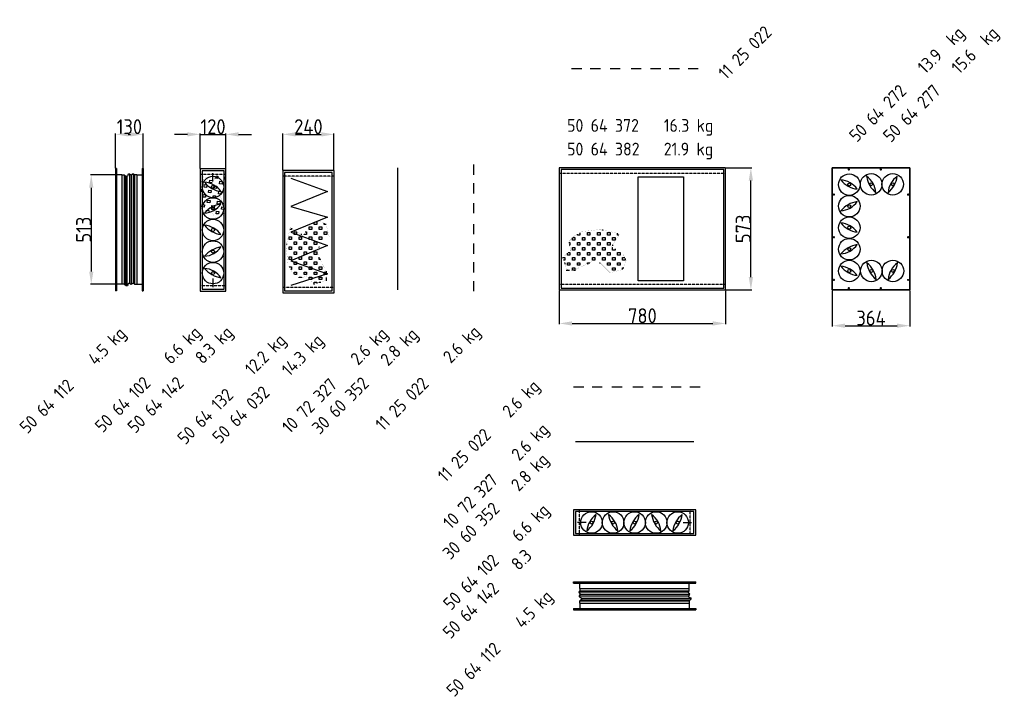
# Model space of a CAD drawing. Extents: x 1965 to 12366, y 538 to 8452.
# Tile 1 of 33: x 1965 to 6582, y 538 to 3710. Entities that reach past the tile are written whole.
import ezdxf

# ---------------------------------------------------------------- set-up
doc = ezdxf.new("R2010")
doc.units = 0
doc.header["$LTSCALE"] = 2
doc.header["$PDMODE"] = 3
doc.header["$PDSIZE"] = 0.5
doc.linetypes.add('HIDDEN', pattern=[0.375, 0.25, -0.125])
doc.layers.get('DEFPOINTS').update_dxf_attribs({"linetype": 'CONTINUOUS'})
for name, color, linetype in [('ARCERING', 181, 'CONTINUOUS'), ('DIMENSIONS', 5, 'CONTINUOUS'), ('HIDDEN', 4, 'HIDDEN'), ('MARK BV', 7, 'CONTINUOUS'), ('TEXT', 5, 'CONTINUOUS')]:
    doc.layers.add(name, color=color, linetype=linetype)
doc.layers.add('Visible', color=7, linetype='CONTINUOUS', lineweight=35)
doc.styles.get("Standard").update_dxf_attribs({"font": 'ISOCP'})
doc.dimstyles.new('STANDARD$0', dxfattribs={"dimscale": 5, "dimtxt": 3, "dimasz": 3, "dimexe": 2, "dimexo": 1, "dimgap": 0.5, "dimtad": 1, "dimdec": 1, "dimdsep": 46, "dimtxsty": 'Standard', "dimcen": -1, "dimclrd": 256, "dimclre": 256, "dimclrt": 256, "dimadec": 0, "dimazin": 0, "dimtfac": 1, "dimtdec": 0, "dimtmove": 0, "dimatfit": 3, "dimfxl": 0, "dimtvp": 0.75, "dimtolj": 1, "dimtzin": 0, "dimarcsym": 0})

# ---------------------------------------------------------------- blocks, each defined once
blk = doc.blocks.new('*D3')
at = {"layer": 'DEFPOINTS', "color": 0}
for p in [(2931.9, 3172.7), (2811.9, 3010.6), (2931.9, 3010.6)]:
    blk.add_point(p, dxfattribs=at)
at = {"layer": 'DIMENSIONS', "lineweight": -2}
for p, q in [((2751.9, 3172.7), (2691.9, 3172.7)), ((2811.9, 3012.6), (2811.9, 3176.7)), ((2811.9, 3172.7), (2931.9, 3172.7)), ((2931.9, 3012.6), (2931.9, 3176.7)), ((2991.9, 3172.7), (3051.9, 3172.7))]:
    blk.add_line(p, q, dxfattribs=at)
at = {"layer": 'DIMENSIONS'}
for points in [[(2751.9, 3182.7), (2751.9, 3162.7), (2811.9, 3172.7)], [(2991.9, 3182.7), (2991.9, 3162.7), (2931.9, 3172.7)]]:
    blk.add_solid(points, dxfattribs=at)
at = {"layer": 'DIMENSIONS', "insert": (2871.9, 3208.7), "char_height": 70, "attachment_point": 5}
blk.add_mtext('\\A1;120', dxfattribs=at)
blk = doc.blocks.new('*D4')
at = {"layer": 'DEFPOINTS', "color": 0}
for p in [(3439.1, 3172.7), (3199.1, 3002.8), (3439.1, 3002.8)]:
    blk.add_point(p, dxfattribs=at)
at = {"layer": 'DIMENSIONS', "lineweight": -2}
for p, q in [((3199.1, 3004.8), (3199.1, 3176.7)), ((3259.1, 3172.7), (3379.1, 3172.7)), ((3439.1, 3004.8), (3439.1, 3176.7))]:
    blk.add_line(p, q, dxfattribs=at)
at = {"layer": 'DIMENSIONS'}
for points in [[(3259.1, 3182.7), (3259.1, 3162.7), (3199.1, 3172.7)], [(3379.1, 3182.7), (3379.1, 3162.7), (3439.1, 3172.7)]]:
    blk.add_solid(points, dxfattribs=at)
at = {"layer": 'DIMENSIONS', "insert": (3319.1, 3208.7), "char_height": 70, "attachment_point": 5}
blk.add_mtext('\\A1;240', dxfattribs=at)
blk = doc.blocks.new('*D30')
at = {"layer": 'DEFPOINTS', "color": 0}
for p in [(4495.4, 2443.2), (5275.4, 2443.2), (5275.4, 2286.2)]:
    blk.add_point(p, dxfattribs=at)
at = {"layer": 'DIMENSIONS', "lineweight": -2}
for p, q in [((4495.4, 2441.2), (4495.4, 2282.2)), ((5275.4, 2441.2), (5275.4, 2282.2)), ((4555.4, 2286.2), (5215.4, 2286.2))]:
    blk.add_line(p, q, dxfattribs=at)
at = {"layer": 'DIMENSIONS'}
for points in [[(4555.4, 2296.2), (4555.4, 2276.2), (4495.4, 2286.2)], [(5215.4, 2296.2), (5215.4, 2276.2), (5275.4, 2286.2)]]:
    blk.add_solid(points, dxfattribs=at)
at = {"layer": 'DIMENSIONS', "insert": (4885.4, 2322.2), "char_height": 70, "attachment_point": 5}
blk.add_mtext('\\A1;780', dxfattribs=at)
blk = doc.blocks.new('*D31')
at = {"layer": 'DEFPOINTS', "color": 0}
for p in [(5275.4, 3016.2), (5394, 3016.2), (5275.4, 2443.2)]:
    blk.add_point(p, dxfattribs=at)
at = {"layer": 'DIMENSIONS', "lineweight": -2}
for p, q in [((5277.4, 3016.2), (5398, 3016.2)), ((5394, 2503.2), (5394, 2956.2)), ((5277.4, 2443.2), (5398, 2443.2))]:
    blk.add_line(p, q, dxfattribs=at)
at = {"layer": 'DIMENSIONS'}
for points in [[(5384, 2956.2), (5404, 2956.2), (5394, 3016.2)], [(5384, 2503.2), (5404, 2503.2), (5394, 2443.2)]]:
    blk.add_solid(points, dxfattribs=at)
at = {"layer": 'DIMENSIONS', "insert": (5358, 2729.7), "char_height": 70, "attachment_point": 5, "rotation": 90}
blk.add_mtext('\\A1;573', dxfattribs=at)
blk = doc.blocks.new('*D32')
at = {"layer": 'DEFPOINTS', "color": 0}
for p in [(2414.6, 2982.7), (2300.8, 2469.7), (2414.6, 2469.7)]:
    blk.add_point(p, dxfattribs=at)
at = {"layer": 'DIMENSIONS', "lineweight": -2}
for p, q in [((2412.6, 2982.7), (2296.8, 2982.7)), ((2300.8, 2922.7), (2300.8, 2529.7)), ((2412.6, 2469.7), (2296.8, 2469.7))]:
    blk.add_line(p, q, dxfattribs=at)
at = {"layer": 'DIMENSIONS'}
for points in [[(2290.8, 2922.7), (2310.8, 2922.7), (2300.8, 2982.7)], [(2290.8, 2529.7), (2310.8, 2529.7), (2300.8, 2469.7)]]:
    blk.add_solid(points, dxfattribs=at)
at = {"layer": 'DIMENSIONS', "insert": (2264.8, 2726.2), "char_height": 70, "attachment_point": 5, "rotation": 90}
blk.add_mtext('\\A1;513', dxfattribs=at)
blk = doc.blocks.new('*D33')
at = {"layer": 'DEFPOINTS', "color": 0}
for p in [(2544.6, 3172.7), (2414.6, 3012.7), (2544.6, 3012.7)]:
    blk.add_point(p, dxfattribs=at)
at = {"layer": 'DIMENSIONS', "lineweight": -2}
for p, q in [((2414.6, 3014.7), (2414.6, 3176.7)), ((2474.6, 3172.7), (2484.6, 3172.7)), ((2544.6, 3014.7), (2544.6, 3176.7))]:
    blk.add_line(p, q, dxfattribs=at)
at = {"layer": 'DIMENSIONS'}
for points in [[(2474.6, 3182.7), (2474.6, 3162.7), (2414.6, 3172.7)], [(2484.6, 3182.7), (2484.6, 3162.7), (2544.6, 3172.7)]]:
    blk.add_solid(points, dxfattribs=at)
at = {"layer": 'DIMENSIONS', "insert": (2479.6, 3208.7), "char_height": 70, "attachment_point": 5}
blk.add_mtext('\\A1;130', dxfattribs=at)
blk = doc.blocks.new('*D50')
at = {"layer": 'DEFPOINTS', "color": 0}
for p in [(5775.4, 2443.2), (6139.4, 2443.2), (6139.4, 2275.5)]:
    blk.add_point(p, dxfattribs=at)
at = {"layer": 'DIMENSIONS', "lineweight": -2}
for p, q in [((5775.4, 2441.2), (5775.4, 2271.5)), ((6139.4, 2441.2), (6139.4, 2271.5)), ((5835.4, 2275.5), (6079.4, 2275.5))]:
    blk.add_line(p, q, dxfattribs=at)
at = {"layer": 'DIMENSIONS'}
for points in [[(5835.4, 2285.5), (5835.4, 2265.5), (5775.4, 2275.5)], [(6079.4, 2285.5), (6079.4, 2265.5), (6139.4, 2275.5)]]:
    blk.add_solid(points, dxfattribs=at)
at = {"layer": 'DIMENSIONS', "insert": (5957.4, 2311.5), "char_height": 70, "attachment_point": 5}
blk.add_mtext('\\A1;364', dxfattribs=at)

msp = doc.modelspace()

# ---------------------------------------------------------------- linework, layer by layer
at = {"layer": 'ARCERING'}
for p, q in [((2821.94, 2962.04), (2820.59, 2950.36)), ((2855.64, 2946.31), (2856.99, 2957.99)), ((2856.99, 2957.99), (2868.67, 2956.65)), ((2881.7, 2966.98), (2881.84, 2968.16)), ((2893.39, 2965.63), (2881.7, 2966.98)), ((2888.3, 2978.06), (2894.73, 2977.31)), ((2894.73, 2977.31), (2893.39, 2965.63)), ((2928.43, 2961.58), (2929.78, 2973.27)), ((2931.91, 2961.18), (2928.43, 2961.58)), ((2929.78, 2973.27), (2931.91, 2973.02)), ((2811.91, 2915.85), (2816.55, 2915.31)), ((2816.55, 2915.31), (2815.2, 2903.63)), ((2820.59, 2950.36), (2818.21, 2950.63)), ((2829.58, 2925.64), (2830.93, 2937.33)), ((2841.26, 2924.3), (2829.58, 2925.64)), ((2830.93, 2937.33), (2842.61, 2935.98)), ((2842.61, 2935.98), (2841.26, 2924.3)), ((2850.25, 2899.58), (2851.6, 2911.26)), ((2851.6, 2911.26), (2863.28, 2909.92)), ((2867.32, 2944.96), (2855.64, 2946.31)), ((2863.28, 2909.92), (2861.93, 2898.23)), ((2876.31, 2920.25), (2877.66, 2931.93)), ((2887.99, 2918.9), (2876.31, 2920.25)), ((2877.66, 2931.93), (2889.34, 2930.58)), ((2889.34, 2930.58), (2887.99, 2918.9)), ((2902.37, 2940.92), (2903.72, 2952.6)), ((2914.05, 2939.57), (2902.37, 2940.92)), ((2903.72, 2952.6), (2915.4, 2951.25)), ((2915.4, 2951.25), (2914.05, 2939.57)), ((2815.2, 2903.63), (2811.91, 2904.01)), ((2824.19, 2878.91), (2825.53, 2890.6)), ((2835.87, 2877.57), (2824.19, 2878.91)), ((2825.53, 2890.6), (2837.22, 2889.25)), ((2837.22, 2889.25), (2835.87, 2877.57)), ((2844.85, 2852.85), (2846.2, 2864.53)), ((2846.2, 2864.53), (2857.88, 2863.19)), ((2861.93, 2898.23), (2850.25, 2899.58)), ((2857.88, 2863.19), (2856.54, 2851.5)), ((2870.91, 2873.52), (2872.26, 2885.2)), ((2882.6, 2872.17), (2870.91, 2873.52)), ((2872.26, 2885.2), (2883.95, 2883.85)), ((2883.95, 2883.85), (2882.6, 2872.17)), ((2896.98, 2894.19), (2898.33, 2905.87)), ((2908.66, 2892.84), (2896.98, 2894.19)), ((2898.33, 2905.87), (2910.01, 2904.52)), ((2910.01, 2904.52), (2908.66, 2892.84)), ((2818.79, 2832.18), (2820.14, 2843.87)), ((2830.47, 2830.84), (2818.79, 2832.18)), ((2820.14, 2843.87), (2831.82, 2842.52)), ((2831.82, 2842.52), (2830.47, 2830.84)), ((2839.77, 2808.84), (2840.81, 2817.8)), ((2840.81, 2817.8), (2852.49, 2816.46)), ((2856.54, 2851.5), (2844.85, 2852.85)), ((2865.52, 2826.79), (2866.87, 2838.47)), ((2877.2, 2825.44), (2865.52, 2826.79)), ((2866.87, 2838.47), (2878.55, 2837.12)), ((2878.55, 2837.12), (2877.2, 2825.44)), ((2891.58, 2847.46), (2892.93, 2859.14)), ((2903.26, 2846.11), (2891.58, 2847.46)), ((2892.93, 2859.14), (2904.61, 2857.79)), ((2904.61, 2857.79), (2903.26, 2846.11)), ((2912.25, 2821.4), (2913.6, 2833.08)), ((2923.93, 2820.05), (2912.25, 2821.4)), ((2913.6, 2833.08), (2923.51, 2831.93)), ((2924.85, 2827.99), (2923.93, 2820.05)), ((2852.49, 2816.46), (2851.81, 2810.54)), ((2886.19, 2800.73), (2887.54, 2812.41)), ((2897.87, 2799.38), (2886.19, 2800.73)), ((2887.54, 2812.41), (2899.22, 2811.06)), ((2899.22, 2811.06), (2897.87, 2799.38))]:
    msp.add_line(p, q, dxfattribs=at)
at = {"layer": 'DIMENSIONS', "const_width": 0.274}
for points in [[(2811.91, 2932.46), (2827.74, 2978.15), (2866.76, 2945.06), (2888.45, 2978.28)], [(2931.91, 2916.69), (2915.54, 2903.7), (2906.06, 2883.36), (2930.03, 2812.71), (2924.07, 2791.96), (2883.68, 2782.33), (2862.27, 2813.39), (2843.84, 2808.37), (2833.27, 2809.59), (2817.69, 2829.25), (2811.91, 2842.77)]]:
    msp.add_lwpolyline(points, dxfattribs=at)
at = {"layer": 'HIDDEN'}
for p, q in [((2931.91, 2984.13), (2811.91, 2984.13)), ((3439.12, 2976.29), (3199.12, 2976.29)), ((5275.44, 2989.69), (4495.44, 2989.69)), ((2811.91, 2464.13), (2931.91, 2464.13)), ((3199.12, 2456.29), (3439.12, 2456.29)), ((4495.44, 2469.69), (5275.44, 2469.69)), ((4588.87, 1412.85), (4588.87, 1292.85)), ((5108.87, 1292.85), (5108.87, 1412.85))]:
    msp.add_line(p, q, dxfattribs=at)
at = {"layer": 'MARK BV'}
for p, q in [((4553.52, 3482.07), (4601.66, 3482.07)), ((4640.4, 3482.07), (4688.54, 3482.07)), ((4733.66, 3482.07), (4781.79, 3482.07)), ((4832.02, 3482.07), (4880.16, 3482.07)), ((4923.31, 3482.07), (4971.44, 3482.07)), ((5010.81, 3482.07), (5058.94, 3482.07)), ((5099.28, 3482.07), (5147.41, 3482.07)), ((2419.58, 3012.71), (2414.58, 3012.71)), ((2414.58, 3012.71), (2414.58, 2439.68)), ((2419.58, 3012.71), (2419.58, 2439.68)), ((2539.58, 3012.71), (2544.58, 3012.71)), ((2539.58, 3012.71), (2539.58, 2439.68)), ((2544.58, 3012.71), (2544.58, 2439.68)), ((2931.91, 3010.63), (2811.91, 3010.63)), ((2811.91, 3010.63), (2811.91, 2437.63)), ((2923.41, 3002.13), (2820.41, 3002.13)), ((2820.41, 3002.13), (2820.41, 2446.13)), ((2923.41, 2446.13), (2923.41, 3002.13)), ((2931.91, 2437.63), (2931.91, 3010.63)), ((3439.12, 3002.79), (3199.12, 3002.79)), ((3199.12, 3002.79), (3199.12, 2429.79)), ((3439.12, 2429.79), (3439.12, 3002.79)), ((3736.14, 3016.19), (3736.14, 2443.19)), ((4093.01, 3030.9), (4093.01, 2982.76)), ((5275.44, 3016.19), (4495.44, 3016.19)), ((4495.44, 3016.19), (4495.44, 2443.19)), ((5266.94, 3007.69), (4503.94, 3007.69)), ((4503.94, 3007.69), (4503.94, 2451.69)), ((5266.94, 2451.69), (5266.94, 3007.69)), ((5275.44, 2443.19), (5275.44, 3016.19)), ((2444.58, 2982.71), (2414.58, 2982.71)), ((2444.58, 2982.71), (2444.58, 2469.68)), ((2444.58, 2982.71), (2455.46, 2982.71)), ((2455.46, 2982.71), (2455.46, 2469.68)), ((2461.2, 2977.54), (2461.2, 2465.51)), ((2468.09, 2975.81), (2468.09, 2461.91)), ((2480.14, 2985.01), (2480.14, 2472.92)), ((2487.61, 2982.13), (2487.61, 2468.82)), ((2497.95, 2986.73), (2497.95, 2474.5)), ((2514.58, 2982.71), (2503.69, 2982.71)), ((2503.69, 2982.71), (2503.69, 2471.72)), ((2514.58, 2982.71), (2544.58, 2982.71)), ((2514.58, 2982.71), (2514.58, 2469.68)), ((2871.64, 2952.11), (2871.64, 2991.27)), ((3430.62, 2994.29), (3207.62, 2994.29)), ((3207.62, 2994.29), (3207.62, 2438.29)), ((3236.81, 2967.02), (3408.23, 2905.24)), ((3430.62, 2438.29), (3430.62, 2994.29)), ((4865.91, 2972.85), (5077.72, 2972.85)), ((4865.91, 2486.52), (4865.91, 2972.85)), ((5077.72, 2972.85), (5077.72, 2486.52)), ((4093.01, 2944.02), (4093.01, 2895.88)), ((3408.23, 2905.24), (3236.81, 2833.85)), ((3236.81, 2833.85), (3408.23, 2784.98)), ((4093.01, 2850.76), (4093.01, 2802.63)), ((3408.23, 2784.98), (3236.81, 2713.59)), ((3240.37, 2727.22), (3231.9, 2727.22)), ((3240.37, 2733.46), (3240.37, 2727.22)), ((3322.69, 2727.22), (3322.69, 2738.98)), ((3322.69, 2738.98), (3334.45, 2738.98)), ((3334.45, 2727.22), (3322.69, 2727.22)), ((3334.45, 2738.98), (3334.45, 2727.22)), ((3346.21, 2750.74), (3346.21, 2760.67)), ((3357.97, 2750.74), (3346.21, 2750.74)), ((3349.86, 2762.5), (3357.97, 2762.5)), ((3357.97, 2762.5), (3357.97, 2750.74)), ((3369.73, 2727.22), (3369.73, 2738.98)), ((3369.73, 2738.98), (3381.49, 2738.98)), ((3381.49, 2727.22), (3369.73, 2727.22)), ((3381.49, 2738.98), (3381.49, 2727.22)), ((3393.25, 2750.74), (3393.25, 2755.85)), ((3401.92, 2750.74), (3393.25, 2750.74)), ((4093.01, 2752.4), (4093.01, 2704.26)), ((4698.29, 2723.99), (4698.29, 2724.62)), ((3228.61, 2680.18), (3228.61, 2691.94)), ((3228.61, 2691.94), (3240.37, 2691.94)), ((3240.37, 2680.18), (3228.61, 2680.18)), ((3236.81, 2713.59), (3408.23, 2651.72)), ((3240.37, 2691.94), (3240.37, 2680.18)), ((3252.13, 2703.7), (3252.13, 2715.46)), ((3252.13, 2715.46), (3263.89, 2715.46)), ((3263.89, 2703.7), (3252.13, 2703.7)), ((3263.89, 2715.46), (3263.89, 2703.7)), ((3275.65, 2680.18), (3275.65, 2691.94)), ((3275.65, 2691.94), (3287.41, 2691.94)), ((3287.41, 2680.18), (3275.65, 2680.18)), ((3286.94, 2702.4), (3286.94, 2706.89)), ((3287.41, 2691.94), (3287.41, 2680.18)), ((3299.17, 2703.7), (3299.17, 2705.37)), ((3310.93, 2703.7), (3299.17, 2703.7)), ((3304.21, 2715.46), (3310.93, 2715.46)), ((3310.93, 2715.46), (3310.93, 2703.7)), ((3322.69, 2680.18), (3322.69, 2691.94)), ((3322.69, 2691.94), (3334.45, 2691.94)), ((3334.45, 2680.18), (3322.69, 2680.18)), ((3334.45, 2691.94), (3334.45, 2680.18)), ((3346.21, 2703.7), (3346.21, 2715.46)), ((3346.21, 2715.46), (3357.97, 2715.46)), ((3357.97, 2703.7), (3346.21, 2703.7)), ((3357.97, 2715.46), (3357.97, 2703.7)), ((3369.73, 2680.18), (3369.73, 2691.94)), ((3369.73, 2691.94), (3381.49, 2691.94)), ((3381.49, 2680.18), (3369.73, 2680.18)), ((3381.49, 2691.94), (3381.49, 2680.18)), ((3393.25, 2703.7), (3393.25, 2715.46)), ((3393.25, 2715.46), (3405.01, 2715.46)), ((3405.01, 2703.7), (3393.25, 2703.7)), ((3405.01, 2715.46), (3405.01, 2703.7)), ((4557.17, 2676.95), (4557.17, 2687.42)), ((4558.46, 2688.71), (4568.93, 2688.71)), ((4568.93, 2688.71), (4568.93, 2676.95)), ((4580.69, 2700.47), (4580.69, 2704.75)), ((4592.45, 2700.47), (4580.69, 2700.47)), ((4592.45, 2711.46), (4592.45, 2700.47)), ((4604.21, 2688.71), (4615.97, 2688.71)), ((4604.21, 2676.95), (4604.21, 2688.71)), ((4615.97, 2688.71), (4615.97, 2676.95)), ((4627.73, 2712.23), (4639.49, 2712.23)), ((4627.73, 2700.47), (4627.73, 2712.23)), ((4639.49, 2700.47), (4627.73, 2700.47)), ((4639.49, 2712.23), (4639.49, 2700.47)), ((4651.25, 2688.71), (4663.01, 2688.71)), ((4651.25, 2676.95), (4651.25, 2688.71)), ((4663.01, 2688.71), (4663.01, 2676.95)), ((4674.77, 2712.23), (4686.53, 2712.23)), ((4674.77, 2700.47), (4674.77, 2712.23)), ((4686.53, 2700.47), (4674.77, 2700.47)), ((4686.53, 2712.23), (4686.53, 2700.47)), ((4701.11, 2723.99), (4698.29, 2723.99)), ((4698.29, 2688.71), (4710.05, 2688.71)), ((4698.29, 2676.95), (4698.29, 2688.71)), ((4710.05, 2688.71), (4710.05, 2676.95)), ((4721.81, 2712.23), (4733.57, 2712.23)), ((4721.81, 2700.47), (4721.81, 2712.23)), ((4733.57, 2700.47), (4721.81, 2700.47)), ((4733.57, 2712.23), (4733.57, 2700.47)), ((4745.33, 2688.71), (4757.09, 2688.71)), ((4745.33, 2676.95), (4745.33, 2688.71)), ((4757.09, 2688.71), (4757.09, 2676.95)), ((4768.85, 2700.47), (4768.85, 2708.95)), ((4775.1, 2700.47), (4768.85, 2700.47)), ((3216.85, 2656.66), (3216.23, 2656.66)), ((3216.85, 2659.48), (3216.85, 2656.66)), ((3228.61, 2633.14), (3228.61, 2644.9)), ((3228.61, 2644.9), (3240.37, 2644.9)), ((3240.37, 2633.14), (3228.61, 2633.14)), ((3408.23, 2651.72), (3236.81, 2580.34)), ((3240.37, 2644.9), (3240.37, 2633.14)), ((3252.13, 2656.66), (3252.13, 2668.42)), ((3252.13, 2668.42), (3263.89, 2668.42)), ((3263.89, 2656.66), (3252.13, 2656.66)), ((3263.89, 2668.42), (3263.89, 2656.66)), ((3275.65, 2633.14), (3275.65, 2644.9)), ((3275.65, 2644.9), (3287.41, 2644.9)), ((3287.41, 2633.14), (3275.65, 2633.14)), ((3287.41, 2644.9), (3287.41, 2633.14)), ((3299.17, 2656.66), (3299.17, 2668.42)), ((3299.17, 2668.42), (3310.93, 2668.42)), ((3310.93, 2656.66), (3299.17, 2656.66)), ((3310.93, 2668.42), (3310.93, 2656.66)), ((3322.69, 2633.14), (3322.69, 2644.9)), ((3322.69, 2644.9), (3334.45, 2644.9)), ((3334.45, 2633.14), (3322.69, 2633.14)), ((3334.45, 2644.9), (3334.45, 2633.14)), ((3346.21, 2656.66), (3346.21, 2668.42)), ((3346.21, 2668.42), (3357.97, 2668.42)), ((3357.97, 2656.66), (3346.21, 2656.66)), ((3357.97, 2668.42), (3357.97, 2656.66)), ((3369.73, 2642.5), (3369.73, 2644.9)), ((3369.73, 2644.9), (3370.53, 2644.9)), ((4093.01, 2661.11), (4093.01, 2612.98)), ((4540.91, 2665.19), (4545.41, 2665.19)), ((4545.41, 2653.43), (4541.93, 2653.43)), ((4545.41, 2665.19), (4545.41, 2653.43)), ((4568.93, 2676.95), (4557.17, 2676.95)), ((4557.17, 2641.67), (4568.93, 2641.67)), ((4557.17, 2629.91), (4557.17, 2641.67)), ((4568.93, 2641.67), (4568.93, 2629.91)), ((4580.69, 2665.19), (4592.45, 2665.19)), ((4580.69, 2653.43), (4580.69, 2665.19)), ((4592.45, 2653.43), (4580.69, 2653.43)), ((4592.45, 2665.19), (4592.45, 2653.43)), ((4615.97, 2676.95), (4604.21, 2676.95)), ((4604.21, 2641.67), (4615.97, 2641.67)), ((4604.21, 2629.91), (4604.21, 2641.67)), ((4615.97, 2641.67), (4615.97, 2629.91)), ((4627.73, 2665.19), (4639.49, 2665.19)), ((4627.73, 2653.43), (4627.73, 2665.19)), ((4639.49, 2653.43), (4627.73, 2653.43)), ((4639.49, 2665.19), (4639.49, 2653.43)), ((4663.01, 2676.95), (4651.25, 2676.95)), ((4651.25, 2641.67), (4663.01, 2641.67)), ((4651.25, 2629.91), (4651.25, 2641.67)), ((4663.01, 2641.67), (4663.01, 2629.91)), ((4674.77, 2665.19), (4686.53, 2665.19)), ((4674.77, 2653.43), (4674.77, 2665.19)), ((4686.53, 2653.43), (4674.77, 2653.43)), ((4686.53, 2665.19), (4686.53, 2653.43)), ((4710.05, 2676.95), (4698.29, 2676.95)), ((4698.29, 2641.67), (4710.05, 2641.67)), ((4698.29, 2629.91), (4698.29, 2641.67)), ((4710.05, 2641.67), (4710.05, 2629.91)), ((4721.81, 2665.19), (4733.57, 2665.19)), ((4721.81, 2653.43), (4721.81, 2665.19)), ((4733.57, 2653.43), (4721.81, 2653.43)), ((4733.57, 2665.19), (4733.57, 2653.43)), ((4744.03, 2653.9), (4748.53, 2653.9)), ((4757.09, 2676.95), (4745.33, 2676.95)), ((4745.33, 2641.67), (4747, 2641.67)), ((4745.33, 2629.91), (4745.33, 2641.67)), ((4757.09, 2636.63), (4757.09, 2629.91)), ((3228.61, 2586.1), (3228.61, 2597.86)), ((3228.61, 2597.86), (3240.37, 2597.86)), ((3240.37, 2586.1), (3228.61, 2586.1)), ((3240.37, 2597.86), (3240.37, 2586.1)), ((3252.13, 2609.62), (3252.13, 2621.38)), ((3252.13, 2621.38), (3263.89, 2621.38)), ((3263.89, 2609.62), (3252.13, 2609.62)), ((3263.89, 2621.38), (3263.89, 2609.62)), ((3275.65, 2586.1), (3275.65, 2597.86)), ((3275.65, 2597.86), (3287.41, 2597.86)), ((3287.41, 2586.1), (3275.65, 2586.1)), ((3287.41, 2597.86), (3287.41, 2586.1)), ((3299.17, 2609.62), (3299.17, 2621.38)), ((3299.17, 2621.38), (3310.93, 2621.38)), ((3310.93, 2609.62), (3299.17, 2609.62)), ((3310.93, 2621.38), (3310.93, 2609.62)), ((3322.69, 2586.1), (3322.69, 2597.86)), ((3322.69, 2597.86), (3334.45, 2597.86)), ((3334.45, 2586.1), (3322.69, 2586.1)), ((3334.45, 2597.86), (3334.45, 2586.1)), ((3346.21, 2609.62), (3346.21, 2621.38)), ((3346.21, 2621.38), (3357.97, 2621.38)), ((3357.97, 2609.62), (3346.21, 2609.62)), ((3357.97, 2621.38), (3357.97, 2609.62)), ((3369.73, 2586.1), (3369.73, 2597.18)), ((3374.98, 2586.1), (3369.73, 2586.1)), ((3375.14, 2585.76), (3375.14, 2589.29)), ((4510.13, 2594.63), (4521.89, 2594.63)), ((4521.89, 2594.63), (4521.89, 2582.87)), ((4533.65, 2606.39), (4533.65, 2615.42)), ((4545.41, 2606.39), (4533.65, 2606.39)), ((4536.77, 2618.15), (4545.41, 2618.15)), ((4545.41, 2618.15), (4545.41, 2606.39)), ((4568.93, 2629.91), (4557.17, 2629.91)), ((4557.17, 2594.63), (4568.93, 2594.63)), ((4557.17, 2582.87), (4557.17, 2594.63)), ((4568.93, 2594.63), (4568.93, 2582.87)), ((4580.69, 2618.15), (4592.45, 2618.15)), ((4580.69, 2606.39), (4580.69, 2618.15)), ((4592.45, 2606.39), (4580.69, 2606.39)), ((4592.45, 2618.15), (4592.45, 2606.39)), ((4615.97, 2629.91), (4604.21, 2629.91)), ((4604.21, 2594.63), (4615.97, 2594.63)), ((4604.21, 2582.87), (4604.21, 2594.63)), ((4615.97, 2594.63), (4615.97, 2582.87)), ((4627.73, 2618.15), (4639.49, 2618.15)), ((4627.73, 2606.39), (4627.73, 2618.15)), ((4639.49, 2606.39), (4627.73, 2606.39)), ((4639.49, 2618.15), (4639.49, 2606.39)), ((4663.01, 2629.91), (4651.25, 2629.91)), ((4651.25, 2594.63), (4663.01, 2594.63)), ((4651.25, 2582.87), (4651.25, 2594.63)), ((4663.01, 2594.63), (4663.01, 2582.87)), ((4674.77, 2618.15), (4686.53, 2618.15)), ((4674.77, 2606.39), (4674.77, 2618.15)), ((4686.53, 2606.39), (4674.77, 2606.39)), ((4686.53, 2618.15), (4686.53, 2606.39)), ((4710.05, 2629.91), (4698.29, 2629.91)), ((4698.29, 2594.63), (4710.05, 2594.63)), ((4698.29, 2582.87), (4698.29, 2594.63)), ((4710.05, 2594.63), (4710.05, 2582.87)), ((4721.81, 2618.15), (4733.57, 2618.15)), ((4721.81, 2606.39), (4721.81, 2618.15)), ((4733.57, 2606.39), (4721.81, 2606.39)), ((4733.57, 2618.15), (4733.57, 2606.39)), ((4757.09, 2629.91), (4745.33, 2629.91)), ((4745.33, 2594.63), (4757.09, 2594.63)), ((4745.33, 2582.87), (4745.33, 2594.63)), ((4757.09, 2594.63), (4757.09, 2582.87)), ((4768.85, 2618.15), (4780.61, 2618.15)), ((4768.85, 2606.39), (4768.85, 2618.15)), ((4780.61, 2606.39), (4768.85, 2606.39)), ((4780.61, 2618.15), (4780.61, 2606.39)), ((4792.37, 2594.63), (4802.3, 2594.63)), ((4792.37, 2582.87), (4792.37, 2594.63)), ((4804.13, 2590.98), (4804.13, 2582.87)), ((3229.38, 2550.82), (3240.37, 2550.82)), ((3236.81, 2580.34), (3408.23, 2518.47)), ((3240.37, 2550.82), (3240.37, 2539.06)), ((3252.13, 2562.58), (3252.13, 2574.34)), ((3252.13, 2574.34), (3263.89, 2574.34)), ((3263.89, 2562.58), (3252.13, 2562.58)), ((3263.89, 2574.34), (3263.89, 2562.58)), ((3275.65, 2539.06), (3275.65, 2550.82)), ((3275.65, 2550.82), (3287.41, 2550.82)), ((3287.41, 2550.82), (3287.41, 2539.06)), ((3299.17, 2562.58), (3299.17, 2574.34)), ((3299.17, 2574.34), (3310.93, 2574.34)), ((3310.93, 2562.58), (3299.17, 2562.58)), ((3310.93, 2574.34), (3310.93, 2562.58)), ((3322.69, 2539.06), (3322.69, 2550.82)), ((3322.69, 2550.82), (3334.45, 2550.82)), ((3334.45, 2550.82), (3334.45, 2539.06)), ((3346.21, 2562.58), (3346.21, 2574.34)), ((3346.21, 2574.34), (3357.97, 2574.34)), ((3357.97, 2562.58), (3346.21, 2562.58)), ((3357.97, 2574.34), (3357.97, 2562.58)), ((3369.73, 2539.06), (3369.73, 2550.82)), ((3369.73, 2550.82), (3381.49, 2550.82)), ((3381.49, 2550.82), (3381.49, 2539.06)), ((4093.01, 2573.61), (4093.01, 2525.48)), ((4521.89, 2582.87), (4514.97, 2582.87)), ((4519.25, 2571.11), (4521.89, 2571.11)), ((4521.89, 2571.11), (4521.89, 2563.86)), ((4533.65, 2571.11), (4545.41, 2571.11)), ((4533.65, 2559.35), (4533.65, 2571.11)), ((4545.41, 2559.35), (4533.65, 2559.35)), ((4545.41, 2571.11), (4545.41, 2559.35)), ((4568.93, 2582.87), (4557.17, 2582.87)), ((4557.17, 2547.59), (4568.93, 2547.59)), ((4557.17, 2535.83), (4557.17, 2547.59)), ((4568.93, 2547.59), (4568.93, 2538.03)), ((4580.69, 2571.11), (4592.45, 2571.11)), ((4580.69, 2559.35), (4580.69, 2571.11)), ((4592.45, 2559.35), (4580.69, 2559.35)), ((4592.45, 2571.11), (4592.45, 2559.35)), ((4615.97, 2582.87), (4604.21, 2582.87)), ((4627.39, 2565.7), (4630.93, 2565.7)), ((4627.73, 2571.11), (4638.81, 2571.11)), ((4627.73, 2565.86), (4627.73, 2571.11)), ((4663.01, 2582.87), (4651.25, 2582.87)), ((4684.14, 2571.11), (4686.53, 2571.11)), ((4686.53, 2571.11), (4686.53, 2570.31)), ((4710.05, 2582.87), (4698.29, 2582.87)), ((4721.81, 2571.11), (4733.57, 2571.11)), ((4721.81, 2559.35), (4721.81, 2571.11)), ((4733.57, 2559.35), (4721.81, 2559.35)), ((4733.57, 2571.11), (4733.57, 2559.35)), ((4757.09, 2582.87), (4745.33, 2582.87)), ((4745.33, 2547.59), (4757.09, 2547.59)), ((4745.33, 2535.83), (4745.33, 2547.59)), ((4757.09, 2547.59), (4757.09, 2535.83)), ((4768.85, 2571.11), (4780.61, 2571.11)), ((4768.85, 2559.35), (4768.85, 2571.11)), ((4780.61, 2559.35), (4768.85, 2559.35)), ((4780.61, 2571.11), (4780.61, 2559.35)), ((4804.13, 2582.87), (4792.37, 2582.87)), ((4792.37, 2547.59), (4797.49, 2547.59)), ((4792.37, 2538.92), (4792.37, 2547.59)), ((2871.64, 2496.16), (2871.64, 2456.99)), ((3240.37, 2539.06), (3236.1, 2539.06)), ((3408.23, 2518.47), (3236.81, 2463.79)), ((3252.13, 2516.83), (3252.13, 2527.3)), ((3252.13, 2527.3), (3263.89, 2527.3)), ((3263.89, 2515.54), (3253.43, 2515.54)), ((3263.89, 2527.3), (3263.89, 2515.54)), ((3287.41, 2539.06), (3275.65, 2539.06)), ((3275.65, 2499.28), (3275.65, 2503.78)), ((3275.65, 2503.78), (3287.41, 2503.78)), ((3287.41, 2503.78), (3287.41, 2500.3)), ((3299.17, 2515.54), (3299.17, 2527.3)), ((3299.17, 2527.3), (3310.93, 2527.3)), ((3310.93, 2515.54), (3299.17, 2515.54)), ((3310.93, 2527.3), (3310.93, 2515.54)), ((3334.45, 2539.06), (3322.69, 2539.06)), ((3322.69, 2495.14), (3322.69, 2503.78)), ((3322.69, 2503.78), (3334.45, 2503.78)), ((3334.45, 2503.78), (3334.45, 2492.02)), ((3346.21, 2515.54), (3346.21, 2527.3)), ((3346.21, 2527.3), (3357.97, 2527.3)), ((3357.97, 2515.54), (3346.21, 2515.54)), ((3357.97, 2527.3), (3357.97, 2515.54)), ((3381.49, 2539.06), (3369.73, 2539.06)), ((3369.73, 2492.02), (3369.73, 2503.78)), ((3369.73, 2503.78), (3381.49, 2503.78)), ((3381.49, 2503.78), (3381.49, 2492.02)), ((3393.25, 2515.54), (3393.25, 2527.3)), ((3393.25, 2527.3), (3402.81, 2527.3)), ((3405.01, 2515.54), (3393.25, 2515.54)), ((3404.54, 2523.65), (3404.54, 2530.49)), ((3404.54, 2486.39), (3404.54, 2501.09)), ((3405.01, 2522.65), (3405.01, 2515.54)), ((4528.03, 2536.3), (4542.73, 2536.3)), ((4564.28, 2535.83), (4557.17, 2535.83)), ((4565.28, 2536.3), (4572.13, 2536.3)), ((4757.09, 2535.83), (4745.33, 2535.83)), ((2444.58, 2469.68), (2414.58, 2469.68)), ((2455.46, 2469.68), (2414.58, 2469.68)), ((2503.69, 2469.68), (2544.58, 2469.68)), ((2514.58, 2469.68), (2544.58, 2469.68)), ((3334.45, 2492.02), (3325.42, 2492.02)), ((3346.21, 2468.5), (3346.21, 2480.26)), ((3346.21, 2480.26), (3357.97, 2480.26)), ((3357.97, 2480.26), (3357.97, 2473.34)), ((3381.49, 2492.02), (3369.73, 2492.02)), ((3369.73, 2477.62), (3369.73, 2480.26)), ((3369.73, 2480.26), (3376.99, 2480.26)), ((4093.01, 2485.14), (4093.01, 2437.01)), ((4503.94, 2451.69), (5266.94, 2451.69)), ((5077.72, 2486.52), (4865.91, 2486.52)), ((2419.58, 2439.68), (2414.58, 2439.68)), ((2539.58, 2439.68), (2544.58, 2439.68)), ((2811.91, 2437.63), (2931.91, 2437.63)), ((2820.41, 2446.13), (2923.41, 2446.13)), ((3199.12, 2429.79), (3439.12, 2429.79)), ((3207.62, 2438.29), (3430.62, 2438.29)), ((4495.44, 2443.19), (5275.44, 2443.19)), ((4562.37, 1988.46), (4610.5, 1988.46)), ((4649.25, 1988.46), (4697.38, 1988.46)), ((4742.5, 1988.46), (4790.64, 1988.46)), ((4840.87, 1988.46), (4889, 1988.46)), ((4932.15, 1988.46), (4980.29, 1988.46)), ((5019.65, 1988.46), (5067.78, 1988.46)), ((5108.12, 1988.46), (5156.26, 1988.46)), ((5126.87, 1730.43), (4570.87, 1730.43)), ((5135.37, 1412.85), (4562.37, 1412.85)), ((4562.37, 1412.85), (4562.37, 1292.85)), ((5126.87, 1404.35), (4570.87, 1404.35)), ((4570.87, 1404.35), (4570.87, 1301.35)), ((5126.87, 1301.35), (5126.87, 1404.35)), ((5135.37, 1292.85), (5135.37, 1412.85)), ((4620.89, 1352.57), (4581.73, 1352.57)), ((5076.84, 1352.57), (5116.01, 1352.57)), ((4562.37, 1292.85), (5135.37, 1292.85)), ((4570.87, 1301.35), (5126.87, 1301.35)), ((4562.37, 1068.84), (4562.37, 1073.84)), ((4562.37, 1073.84), (5135.4, 1073.84)), ((4562.37, 1068.84), (5135.4, 1068.84)), ((4592.37, 1043.84), (4592.37, 1073.84)), ((5105.4, 1043.84), (5105.4, 1073.84)), ((5105.4, 1032.95), (5105.4, 1073.84)), ((5135.4, 1068.84), (5135.4, 1073.84)), ((4588.34, 1027.21), (5100.57, 1027.21)), ((4592.37, 1043.84), (5105.4, 1043.84)), ((4592.37, 1043.84), (4592.37, 1032.95)), ((4592.37, 1032.95), (5103.35, 1032.95)), ((4592.94, 1016.87), (5106.25, 1016.87)), ((4590.07, 1009.41), (5102.15, 1009.41)), ((4592.37, 973.84), (4592.37, 984.73)), ((4592.37, 984.73), (5105.4, 984.73)), ((4592.37, 973.84), (4592.37, 943.84)), ((4592.37, 973.84), (5105.4, 973.84)), ((4597.54, 990.46), (5109.57, 990.46)), ((4599.26, 997.35), (5113.16, 997.35)), ((5105.4, 984.73), (5105.4, 943.84)), ((5105.4, 973.84), (5105.4, 943.84)), ((4562.37, 948.84), (4562.37, 943.84)), ((4562.37, 948.84), (5135.4, 948.84)), ((4562.37, 943.84), (5135.4, 943.84)), ((5135.4, 948.84), (5135.4, 943.84))]:
    msp.add_line(p, q, dxfattribs=at)
at = {"layer": 'MARK BV', "const_width": 0.392}
for points in [[(3269.67, 2499.28), (3244.33, 2524.63), (3224.07, 2560.12), (3213.93, 2646.32), (3234.2, 2737.58), (3295, 2697.02), (3320.34, 2747.72), (3360.87, 2768.01), (3401.41, 2752.79), (3416.61, 2691.95), (3371.01, 2646.32), (3360.87, 2615.9), (3406.47, 2519.56), (3401.41, 2489.14), (3345.67, 2468.86), (3310.2, 2509.42), (3284.87, 2499.28)], [(4540.91, 2671.18), (4566.27, 2696.51), (4601.76, 2716.78), (4687.95, 2726.91), (4779.22, 2706.64), (4738.65, 2645.84), (4789.36, 2620.51), (4809.64, 2579.97), (4794.43, 2539.44), (4733.58, 2524.24), (4687.95, 2569.84), (4657.53, 2579.97), (4561.19, 2534.37), (4530.77, 2539.44), (4510.49, 2595.17), (4551.05, 2630.64), (4540.91, 2655.97)]]:
    msp.add_lwpolyline(points, close=True, dxfattribs=at)
at = {"layer": 'MARK BV'}
for centre, radius in [((2871.64, 2926.14), 50.5), ((5855.43, 2937.13), 50.5), ((5958.2, 2938.63), 50.5), ((6059.2, 2938.63), 50.5), ((2871.64, 2926.14), 6.9), ((5855.43, 2937.13), 6.9), ((5958.2, 2938.63), 6.9), ((6059.2, 2938.63), 6.9), ((2871.64, 2825.14), 50.5), ((5855.43, 2836.13), 50.5), ((2871.64, 2825.14), 6.9), ((5855.43, 2836.13), 6.9), ((2871.64, 2724.14), 50.5), ((5855.43, 2735.13), 50.5), ((2871.64, 2724.14), 6.9), ((5855.43, 2735.13), 6.9), ((5855.43, 2634.13), 50.5), ((2871.64, 2623.14), 50.5), ((5855.43, 2634.13), 6.9), ((2871.64, 2623.14), 6.9), ((2871.64, 2522.14), 50.5), ((5855.43, 2531.97), 50.5), ((5959.06, 2532.35), 50.5), ((6060.06, 2532.35), 50.5), ((2871.64, 2522.14), 6.9), ((5855.43, 2531.97), 6.9), ((5959.06, 2532.35), 6.9), ((6060.06, 2532.35), 6.9), ((6131.44, 2490.19), 2.5), ((6131.44, 2490.19), 1.75), ((4646.85, 1352.57), 50.5), ((4747.85, 1352.57), 50.5), ((4848.85, 1352.57), 50.5), ((4949.85, 1352.57), 50.5), ((5050.85, 1352.57), 50.5), ((4646.85, 1352.57), 6.9), ((4747.85, 1352.57), 6.9), ((4848.85, 1352.57), 6.9), ((4949.85, 1352.57), 6.9), ((5050.85, 1352.57), 6.9)]:
    msp.add_circle(centre, radius, dxfattribs=at)
for centre, radius, start, end in [((5807.43, 2854.51), 105.05, 35.59423, 85.4081), ((5910.5, 3036.71), 122.33, 219.29916, 261.70317), ((5875.58, 2890.63), 105.05, 4.5919, 54.40577), ((6057.78, 2993.7), 122.33, 188.29683, 230.70084), ((6141.82, 2890.63), 105.05, 125.59423, 175.4081), ((5959.62, 2993.7), 122.33, 309.29916, 351.70317), ((2823.63, 2843.52), 105.05, 35.59423, 85.4081), ((2926.71, 3025.72), 122.33, 219.29916, 261.70317), ((2823.63, 2907.76), 105.05, 274.5919, 324.40577), ((2926.71, 2725.57), 122.33, 98.29683, 140.70084), ((5807.43, 2918.75), 105.05, 274.5919, 324.40577), ((5910.5, 2736.56), 122.33, 98.29683, 140.70084), ((2823.63, 2641.52), 105.05, 35.59423, 85.4081), ((2926.71, 2823.72), 122.33, 219.29916, 261.70317), ((5807.43, 2652.51), 105.05, 35.59423, 85.4081), ((5910.5, 2834.71), 122.33, 219.29916, 261.70317), ((2823.63, 2705.76), 105.05, 274.5919, 324.40577), ((2926.71, 2523.57), 122.33, 98.29683, 140.70084), ((5807.43, 2716.75), 105.05, 274.5919, 324.40577), ((5910.5, 2534.56), 122.33, 98.29683, 140.70084), ((2823.63, 2439.52), 105.05, 35.59423, 85.4081), ((2926.71, 2621.72), 122.33, 219.29916, 261.70317), ((5807.43, 2449.35), 105.05, 35.59423, 85.4081), ((5910.5, 2631.55), 122.33, 219.29916, 261.70317), ((5876.44, 2484.34), 105.05, 4.5919, 54.40577), ((6058.64, 2587.42), 122.33, 188.29683, 230.70084), ((6142.68, 2484.34), 105.05, 125.59423, 175.4081), ((5960.48, 2587.42), 122.33, 309.29916, 351.70317), ((4729.47, 1304.57), 105.05, 125.59423, 175.4081), ((4547.28, 1407.64), 122.33, 309.29916, 351.70317), ((4665.23, 1304.57), 105.05, 4.5919, 54.40577), ((4847.43, 1407.64), 122.33, 188.29683, 230.70084), ((4931.47, 1304.57), 105.05, 125.59423, 175.4081), ((4749.28, 1407.64), 122.33, 309.29916, 351.70317), ((4867.23, 1304.57), 105.05, 4.5919, 54.40577), ((5049.43, 1407.64), 122.33, 188.29683, 230.70084), ((5133.47, 1304.57), 105.05, 125.59423, 175.4081), ((4951.28, 1407.64), 122.33, 309.29916, 351.70317)]:
    msp.add_arc(centre, radius, start, end, dxfattribs=at)
for points, start_tangent in [([(2503.69, 2982.71), (2495.65, 2987.7), (2488.13, 2981.9), (2479.76, 2986.08), (2472.78, 2983.84), (2470.87, 2976.08), (2455.46, 2982.71)], (0.918974, 0.3943182)), ([(2503.69, 2469.68), (2495.65, 2474.67), (2488.13, 2468.87), (2479.76, 2473.05), (2472.78, 2470.81), (2470.87, 2463.05), (2455.46, 2469.68)], (0.918974, 0.3943182)), ([(4592.37, 1032.95), (4587.37, 1024.91), (4593.18, 1017.39), (4589, 1009.02), (4591.23, 1002.04), (4598.99, 1000.13), (4592.37, 984.73)], (-0.3943182, 0.918974)), ([(5105.4, 1032.95), (5100.4, 1024.91), (5106.2, 1017.39), (5102.03, 1009.02), (5104.26, 1002.04), (5112.02, 1000.13), (5105.4, 984.73)], (-0.3943182, 0.918974))]:
    msp.add_spline(points, degree=3, dxfattribs=dict(at, start_tangent=start_tangent))
at = {"layer": 'Visible'}
for p, q in [((5775.44, 2443.19), (5775.44, 3016.19)), ((5775.44, 3016.19), (6139.44, 3016.19)), ((6139.44, 3016.19), (6139.44, 2443.19)), ((6139.44, 2443.19), (5775.44, 2443.19))]:
    msp.add_line(p, q, dxfattribs=at)
for centre, radius in [((5853.44, 3008.19), 2.5), ((5853.44, 3008.19), 1.75), ((6003.44, 3008.19), 2.5), ((6003.44, 3008.19), 1.75), ((5783.44, 2890.19), 2.5), ((5783.44, 2890.19), 1.75), ((6131.44, 2890.19), 2.5), ((6131.44, 2890.19), 1.75), ((5783.44, 2690.19), 2.5), ((5783.44, 2690.19), 1.75), ((6131.44, 2690.19), 2.5), ((6131.44, 2690.19), 1.75), ((5783.44, 2490.19), 2.5), ((5783.44, 2490.19), 1.75), ((5853.44, 2451.19), 2.5), ((5853.44, 2451.19), 1.75), ((6003.44, 2451.19), 2.5), ((6003.44, 2451.19), 1.75)]:
    msp.add_circle(centre, radius, dxfattribs=at)

# ---------------------------------------------------------------- texts
at = {"layer": 'TEXT'}
for s, p in [('11 25 022', (5277.82, 3426.14)), ('13.9  kg', (6211.8, 3452.37)), ('15.6  kg', (6370.84, 3451.52)), ('50 64 277', (6050.39, 3131.07)), ('50 64 272', (5891.35, 3131.92)), ('4.5 kg', (2321.7, 2085.8)), ('6.6 kg', (2674.77, 2090.65)), ('8.3 kg', (2823.96, 2091.44)), ('2.6 kg', (3552.64, 2086.66)), ('2.8 kg', (3692.93, 2082.89)), ('2.6 kg', (3986.68, 2095.64)), ('12.2 kg', (3057.45, 2038.64)), ('14.3 kg', (3229.85, 2034.32)), ('50 64 112', (2001.25, 1765.36)), ('50 64 102', (2354.32, 1770.2)), ('50 64 142', (2507.3, 1767.21)), ('10 72 327', (3232.19, 1766.21)), ('30 60 352', (3372.48, 1762.44)), ('11 25 022', (3669.58, 1778.54)), ('50 64 132', (2741.37, 1713.87)), ('50 64 032', (2905.04, 1718.2)), ('2.6 kg', (4264.78, 1840.87)), ('11 25 022', (3961.57, 1538.16)), ('2.6 kg', (4307.11, 1638.17)), ('2.8 kg', (4305.56, 1495.51)), ('10 72 327', (3986.66, 1317.72)), ('30 60 352', (3985.11, 1175.06)), ('6.6 kg', (4308.33, 1257.98)), ('50 64 102', (3987.88, 937.53)), ('8.3', (4305.86, 1124.13)), ('50 64 142', (3985.41, 803.68)), ('4.5 kg', (4323.08, 851.87)), ('50 64 112', (4002.63, 531.42))]:
    msp.add_text(s, height=60, rotation=45, dxfattribs=at).set_placement(p)
for s, p in [('50 64 372', (4532.26, 3184.61)), ('16.3 kg', (4985.44, 3184.61)), ('50 64 382', (4532.26, 3073.73)), ('21.9 kg', (4985.44, 3073.73))]:
    msp.add_text(s, height=60, dxfattribs=at).set_placement(p)

# ---------------------------------------------------------------- dimensions: what is measured, and where the dimension line sits
at = {"layer": 'DIMENSIONS'}
for base, p1, p2, picture, middle in [((2544.58, 3172.71), (2414.58, 3012.71), (2544.58, 3012.71), '*D33', (2479.58, 3208.71)), ((3439.12, 3172.71), (3199.12, 3002.79), (3439.12, 3002.79), '*D4', (3319.12, 3208.72)), ((5275.44, 2286.19), (4495.44, 2443.19), (5275.44, 2443.19), '*D30', (4885.44, 2322.19)), ((6139.44, 2275.47), (5775.44, 2443.19), (6139.44, 2443.19), '*D50', (5957.44, 2311.47))]:
    dim = msp.add_linear_dim(base=base, p1=p1, p2=p2, dimstyle='STANDARD$0', override={"dimscale": 2, "dimtxt": 35, "dimasz": 30, "dimtvp": 7.5}, dxfattribs=at)
    dim.commit()
    dim.dimension.update_dxf_attribs({"geometry": picture, "text_midpoint": middle})
dim = msp.add_linear_dim(base=(2931.91, 3172.71), p1=(2811.91, 3010.63), p2=(2931.91, 3010.63), dimstyle='STANDARD$0', override={"dimscale": 2, "dimtxt": 35, "dimasz": 30, "dimtvp": 7.5}, dxfattribs=at)
dim.commit()
dim.dimension.update_dxf_attribs({"geometry": '*D3', "text_midpoint": (2871.91, 3172.71), "dimtype": 160})
for base, p1, p2, picture, middle in [((5393.98, 3016.19), (5275.44, 2443.19), (5275.44, 3016.19), '*D31', (5357.98, 2729.69)), ((2300.8, 2469.68), (2414.58, 2982.71), (2414.58, 2469.68), '*D32', (2264.8, 2726.19))]:
    dim = msp.add_linear_dim(base=base, p1=p1, p2=p2, angle=90, dimstyle='STANDARD$0', override={"dimscale": 2, "dimtxt": 35, "dimasz": 30, "dimtvp": 7.5}, dxfattribs=at)
    dim.commit()
    dim.dimension.update_dxf_attribs({"geometry": picture, "text_midpoint": middle})

doc.saveas('drawing.dxf')
